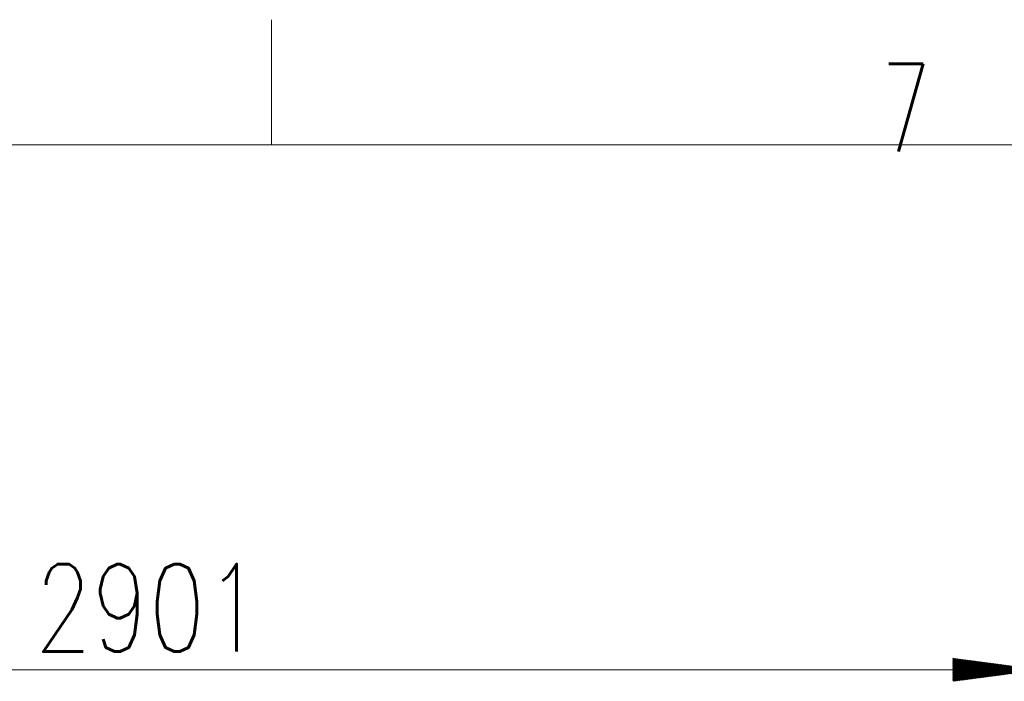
# Model space of a CAD drawing. Header units: inches. Extents: x 0 to 23760, y -13 to 16800.
# Tile 212 of 256: x 11477 to 13052, y 15742 to 16800. Entities that reach past the tile are written whole.
import ezdxf

# ---------------------------------------------------------------- set-up
doc = ezdxf.new("R2010")
doc.units = ezdxf.units.IN
doc.layers.add('210', color=7, linetype='Continuous', true_color=0xffffff)
doc.layers.add('254', color=7, linetype='Continuous', true_color=0xffffff)
doc.styles.add('latin_extended', font='simplex.shx')

msp = doc.modelspace()

# ---------------------------------------------------------------- hatches: boundary and pattern name
at = {"layer": '254', "linetype": 'Continuous', "lineweight": 13}
h = msp.add_hatch(dxfattribs=at)
h.set_pattern_fill('ANSI31', color=3, scale=0.248, angle=360, style=0)
h.paths.add_polyline_path([(13109.486, 15760), (12969.486, 15741.568), (12969.486, 15778.431)], flags=0)

# ---------------------------------------------------------------- linework, layer by layer
at = {"layer": '210', "color": 7, "linetype": 'Continuous', "lineweight": 18}
for p, q in [((11880, 16600), (11880, 16800)), ((200, 16600), (23560, 16600))]:
    msp.add_line(p, q, dxfattribs=at)
at = {"layer": '254', "color": 3, "linetype": 'Continuous', "lineweight": 13}
msp.add_line((10208.657, 15760), (13109.486, 15760), dxfattribs=at)

# ---------------------------------------------------------------- texts
at = {"layer": '210', "color": 211, "linetype": 'Continuous', "lineweight": 18, "insert": (12855.328, 16589.303), "char_height": 140, "attachment_point": 7, "line_spacing_factor": 0.963855, "style": 'latin_extended'}
msp.add_mtext('\\W0.6563;7', dxfattribs=at)
at = {"layer": '254', "color": 2, "linetype": 'Continuous', "lineweight": 13, "insert": (11501.476, 15789.142), "char_height": 140, "attachment_point": 7, "line_spacing_factor": 0.963855, "style": 'latin_extended'}
msp.add_mtext('\\W0.7572;2901', dxfattribs=at)

doc.saveas('drawing.dxf')
